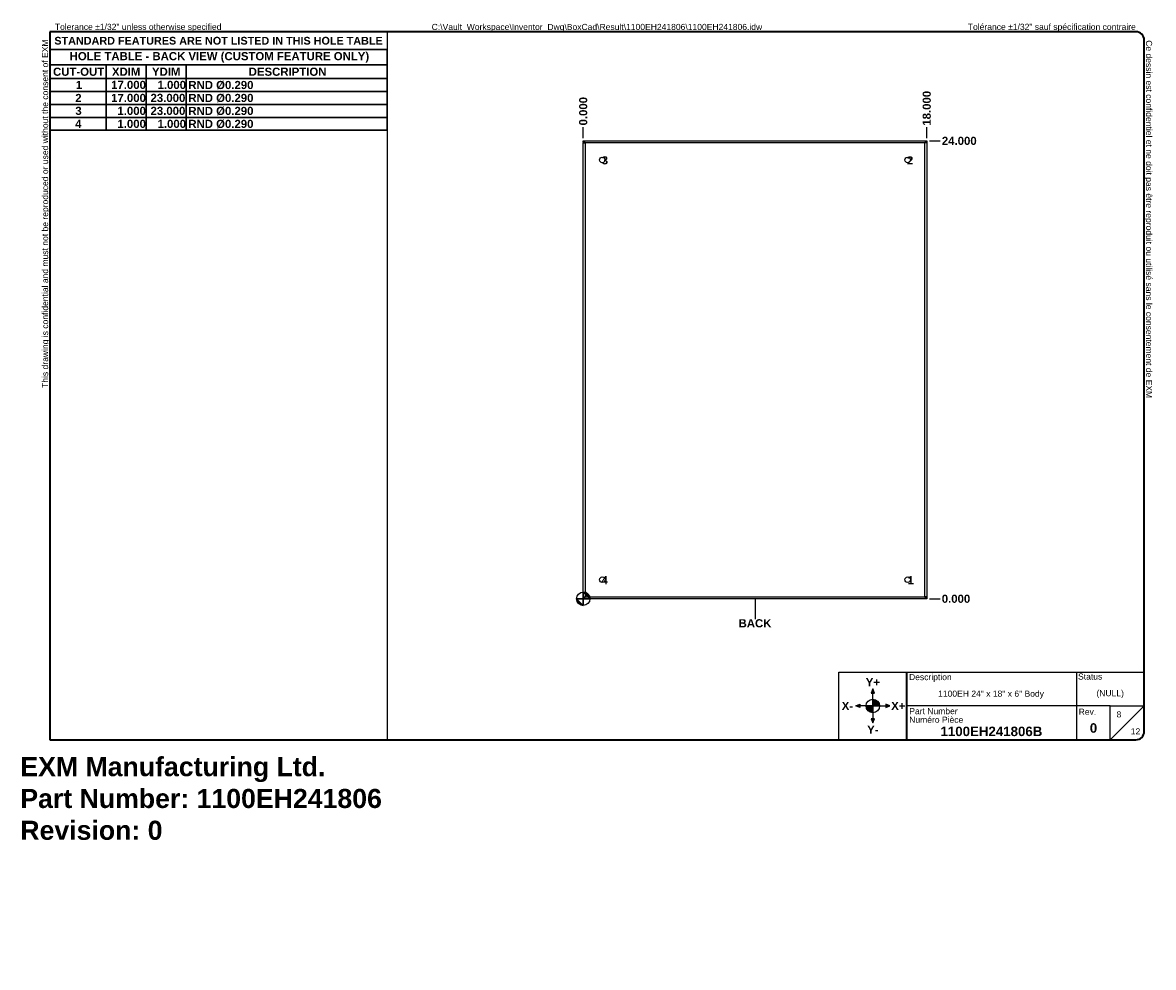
# Model space of a CAD drawing. Header units: inches. Extents: x 0.1 to 59.4, y -11 to 38.5.
import ezdxf

# ---------------------------------------------------------------- set-up
doc = ezdxf.new("R2010")
doc.units = ezdxf.units.IN
doc.header["$LTSCALE"] = 3.555556
doc.header["$MEASUREMENT"] = 0
doc.layers.get('0').update_dxf_attribs({"lineweight": 25})
for name, color, linetype, lineweight in [('Dimensions(ANSI)', 7, 'Continuous', 25), ('Sketch Geometry(ANSI)', 7, 'Continuous', 25), ('Symbols(ANSI)', 7, 'Continuous', 25), ('Visible Edges(ANSI)', 7, 'Continuous', 25), ('Visible Tangent Edges(ANSI)', 7, 'Continuous', 25)]:
    doc.layers.add(name, color=color, linetype=linetype, lineweight=lineweight)
doc.layers.add('Hatch', color=179, linetype='Continuous', lineweight=9, true_color=0x1e1e47)
doc.styles.add('Current-ANSI', font='arial.ttf')
doc.styles.add('Dimension-ANSI', font='arialbd.ttf')
doc.styles.get("Standard").update_dxf_attribs({"font": 'arialbd.ttf'})
doc.styles.add('Text Style44', font='arialbd.ttf')
doc.dimstyles.new('INCH-ANSI', dxfattribs={"dimscale": 3.555556, "dimtxt": 0.12, "dimasz": 0.098425, "dimexe": 0.04, "dimexo": 0.04, "dimgap": 0.031496, "dimtad": 0, "dimtih": 1, "dimtoh": 1, "dimdec": 3, "dimrnd": 1e-08, "dimzin": 0, "dimdsep": 46, "dimtxsty": 'Dimension-ANSI', "dimcen": 0.09, "dimdle": 0.312, "dimclrd": 179, "dimclre": 179, "dimclrt": 7, "dimadec": 1, "dimazin": 0, "dimtfac": 1, "dimtdec": 3, "dimtofl": 0, "dimtmove": 0, "dimatfit": 3, "dimfxl": 1, "dimtolj": 1, "dimtzin": 4, "dimlwd": 25, "dimlwe": 25, "dimarcsym": 0})
doc.dimstyles.new('INCH-ANSI-VERTICAL', dxfattribs={"dimscale": 3.555556, "dimtxt": 0.12, "dimasz": 0.098425, "dimexe": 0.04, "dimexo": 0.04, "dimgap": 0.031496, "dimtad": 0, "dimtih": 1, "dimtoh": 1, "dimdec": 3, "dimrnd": 1e-08, "dimzin": 0, "dimdsep": 46, "dimtxsty": 'Dimension-ANSI', "dimcen": 0.09, "dimdle": 0.312, "dimclrd": 179, "dimclre": 179, "dimclrt": 7, "dimadec": 1, "dimazin": 0, "dimtfac": 1, "dimtdec": 3, "dimtofl": 0, "dimtmove": 0, "dimatfit": 3, "dimfxl": 1, "dimtolj": 1, "dimtzin": 4, "dimlwd": 25, "dimlwe": 25, "dimarcsym": 0})

# ---------------------------------------------------------------- blocks, each defined once
blk = doc.blocks.new('Borders EXM - B (Inch) - B')
at = {"layer": 'Sketch Geometry(ANSI)', "linetype": 'Continuous', "lineweight": 35}
for p, q in [((16.438, 10.692), (0.437, 10.692)), ((0.437, 10.692), (0.437, 0.255)), ((16.562, 0.38), (16.562, 10.567)), ((0.437, 0.255), (16.438, 0.255))]:
    blk.add_line(p, q, dxfattribs=at)
at = {"layer": 'Sketch Geometry(ANSI)'}
for p, q in [((5.406, 10.692), (5.406, 0.255)), ((0.437, 10.428), (5.406, 10.428))]:
    blk.add_line(p, q, dxfattribs=at)
at = {"layer": 'Sketch Geometry(ANSI)', "linetype": 'Continuous', "lineweight": 35}
for centre, start, end in [((16.438, 10.567), 0, 90), ((16.438, 0.38), 270, 0)]:
    blk.add_arc(centre, 0.125, start, end, dxfattribs=at)
at = {"layer": 'Symbols(ANSI)', "color": 7, "char_height": 0.09, "attachment_point": 7, "style": 'Current-ANSI'}
for s, insert, rotation in [('This drawing is confidential and must not be reproduced or used without the consent of EXM', (0.437, 5.442), 90), ('Ce dessin est confidentiel et ne doit pas être reproduit ou utilisé sans le consentement de EXM', (16.562, 10.567), 270)]:
    blk.add_mtext(s, dxfattribs=dict(at, insert=insert, rotation=rotation))
for s, insert in [('Tolerance ±1/32" unless otherwise specified', (0.509, 10.692)), ('Tolérance ±1/32" sauf spécification contraire', (13.963, 10.692))]:
    blk.add_mtext(s, dxfattribs=dict(at, insert=insert))
at = {"layer": 'Symbols(ANSI)', "color": 7, "insert": (2.921, 10.559), "char_height": 0.114, "width": 4.96908, "attachment_point": 5, "style": 'Dimension-ANSI'}
blk.add_mtext('\\fArial|b1|i0;{\\H0.1140;STANDARD FEATURES ARE NOT LISTED IN THIS HOLE TABLE}', dxfattribs=at)
at = {"layer": 'Symbols(ANSI)', "color": 7, "style": 'Current-ANSI'}
blk.add_attdef('FILENAME_AND_PATH_001', (6.062, 10.718), '', height=0.09, dxfattribs=at)
blk = doc.blocks.new('Title Blocks EXM-2 - ANSI B')
at = {"layer": 'Hatch'}
for points in [[(12.725, 0.94), (12.75, 0.94), (12.75, 1)], [(12.775, 0.94), (12.75, 1), (12.75, 0.94)], [(12.56, 0.75), (12.56, 0.775), (12.5, 0.75)], [(12.56, 0.75), (12.5, 0.75), (12.56, 0.725)], [(12.94, 0.75), (13, 0.75), (12.94, 0.775)], [(12.94, 0.75), (12.94, 0.725), (13, 0.75)], [(12.75, 0.56), (12.725, 0.56), (12.75, 0.5)], [(12.75, 0.56), (12.75, 0.5), (12.775, 0.56)]]:
    blk.add_hatch(color=7, dxfattribs=at).paths.add_polyline_path(points)
h = blk.add_hatch(color=7, dxfattribs=at)
edge = h.paths.add_edge_path()
edge.add_line((12.75, 0.85), (12.75, 0.75))
edge.add_line((12.75, 0.75), (12.85, 0.75))
edge.add_arc((12.75, 0.75), 0.1, 0, 90)
h = blk.add_hatch(color=7, dxfattribs=at)
edge = h.paths.add_edge_path()
edge.add_line((12.75, 0.65), (12.75, 0.75))
edge.add_line((12.75, 0.75), (12.65, 0.75))
edge.add_arc((12.75, 0.75), 0.1, 180, 270)
at = {"layer": 'Sketch Geometry(ANSI)'}
for p, q in [((12.249, 1.25), (16.749, 1.25)), ((12.249, 0.25), (12.249, 1.25)), ((15.749, 1.25), (15.749, 0.75)), ((16.749, 1.25), (16.749, 0.375)), ((12.75, 1), (12.725, 0.94)), ((12.75, 0.85), (12.75, 1)), ((12.775, 0.94), (12.75, 1)), ((12.725, 0.94), (12.775, 0.94)), ((12.75, 0.75), (12.75, 0.85)), ((12.5, 0.75), (12.56, 0.775)), ((12.65, 0.75), (12.5, 0.75)), ((12.56, 0.725), (12.5, 0.75)), ((12.56, 0.775), (12.56, 0.725)), ((12.75, 0.75), (12.65, 0.75)), ((12.75, 0.75), (12.85, 0.75)), ((12.75, 0.75), (12.75, 0.65)), ((12.85, 0.75), (13, 0.75)), ((13, 0.75), (12.94, 0.775)), ((12.94, 0.775), (12.94, 0.725)), ((12.94, 0.725), (13, 0.75)), ((15.749, 0.75), (13.249, 0.75)), ((16.249, 0.75), (15.749, 0.75)), ((15.749, 0.75), (15.749, 0.25)), ((16.249, 0.25), (16.249, 0.75)), ((16.249, 0.75), (16.749, 0.75)), ((16.249, 0.25), (16.749, 0.75)), ((12.775, 0.56), (12.725, 0.56)), ((12.725, 0.56), (12.75, 0.5)), ((12.75, 0.65), (12.75, 0.5)), ((12.75, 0.5), (12.775, 0.56)), ((13.249, 0.25), (12.249, 0.25)), ((16.624, 0.25), (13.249, 0.25))]:
    blk.add_line(p, q, dxfattribs=at)
at = {"layer": 'Sketch Geometry(ANSI)', "linetype": 'Continuous', "lineweight": 35}
blk.add_line((13.249, 0.25), (13.249, 1.25), dxfattribs=at)
at = {"layer": 'Sketch Geometry(ANSI)'}
blk.add_circle((12.75, 0.75), 0.1, dxfattribs=at)
blk.add_arc((16.624, 0.375), 0.125, 270, 0, dxfattribs=at)
at = {"layer": 'Symbols(ANSI)', "color": 7}
for s, insert, char_height, attachment_point, style in [('Description', (13.283, 1.103), 0.09, 7, 'Current-ANSI'), ('Status', (15.774, 1.137), 0.09, 7, 'Current-ANSI'), ('\\fArial|b1|i0;Y+', (12.75, 1.1), 0.12, 5, 'Dimension-ANSI'), ('\\fArial|b1|i0;X-', (12.375, 0.75), 0.12, 5, 'Dimension-ANSI'), ('\\fArial|b1|i0;X+', (13.125, 0.75), 0.12, 5, 'Dimension-ANSI'), ('Part Number', (13.287, 0.627), 0.09, 7, 'Current-ANSI'), ('Numéro Pièce', (13.286, 0.5), 0.09, 7, 'Current-ANSI'), ('\\fArial|b1|i0;Y-', (12.75, 0.4), 0.12, 5, 'Dimension-ANSI')]:
    blk.add_mtext(s, dxfattribs=dict(at, insert=insert, char_height=char_height, attachment_point=attachment_point, style=style))
at = {"layer": 'Symbols(ANSI)', "color": 7, "insert": (15.783, 0.618), "char_height": 0.09, "width": 0.25854, "attachment_point": 7, "style": 'Current-ANSI'}
blk.add_mtext('Rev.', dxfattribs=at)
at = {"layer": 'Symbols(ANSI)', "color": 7}
for tag, p, height, style in [('IDW_DESC_IAM_001', (13.712, 0.886), 0.09, 'Current-ANSI'), ('DESIGN_STATE_001', (16.045, 0.893), 0.09, 'Current-ANSI'), ('Sheet_Number_001', (16.342, 0.581), 0.09, 'Current-ANSI'), ('IDW_NAME_IAM_001', (13.747, 0.305), 0.14, 'Text Style44'), ('IDW_REV_001', (15.947, 0.355), 0.14, 'Text Style44'), ('Number_of_sheets_001', (16.551, 0.33), 0.09, 'Current-ANSI')]:
    blk.add_attdef(tag, p, '', height=height, dxfattribs=dict(at, style=style))
blk = doc.blocks.new('Origin Indicator Symbol5')
at = {"layer": 'Dimensions(ANSI)'}
h = blk.add_hatch(color=7, dxfattribs=at)
edge = h.paths.add_edge_path(flags=0)
edge.add_line((8.296, 2.235), (8.197, 2.334))
edge.add_arc((8.296, 2.334), 0.0984, 180, 270)
h = blk.add_hatch(color=7, dxfattribs=at)
edge = h.paths.add_edge_path(flags=0)
edge.add_line((8.296, 2.432), (8.394, 2.334))
edge.add_arc((8.296, 2.334), 0.0984, 0, 90)
at = {"layer": 'Dimensions(ANSI)', "color": 7, "linetype": 'Continuous'}
for p, q in [((8.296, 2.235), (8.197, 2.334)), ((8.296, 2.432), (8.394, 2.334))]:
    blk.add_line(p, q, dxfattribs=at)
at = {"layer": 'Dimensions(ANSI)', "color": 7, "linetype": 'Continuous', "flags": 128}
for points in [[(8.296, 2.334), (8.296, 2.235), (8.197, 2.334), (8.296, 2.334)], [(8.296, 2.334), (8.197, 2.334), (8.296, 2.334), (8.296, 2.334)], [(8.296, 2.334), (8.394, 2.334), (8.296, 2.432), (8.296, 2.334)], [(8.296, 2.334), (8.296, 2.432), (8.296, 2.235), (8.296, 2.334)]]:
    blk.add_lwpolyline(points, dxfattribs=at)
at = {"layer": 'Dimensions(ANSI)', "color": 7, "linetype": 'Continuous'}
blk.add_circle((8.296, 2.334), 0.0984, dxfattribs=at)
for start, end in [(180, 270), (0, 90)]:
    blk.add_arc((8.296, 2.334), 0.0984, start, end, dxfattribs=at)
at = {"layer": 'Dimensions(ANSI)', "color": 7}
for points in [[(8.296, 2.334), (8.296, 2.235), (8.197, 2.334), (8.296, 2.334)], [(8.296, 2.334), (8.197, 2.334), (8.296, 2.334)], [(8.296, 2.334), (8.394, 2.334), (8.296, 2.432), (8.296, 2.334)], [(8.296, 2.334), (8.296, 2.432), (8.296, 2.235), (8.296, 2.334)]]:
    blk.add_solid(points, dxfattribs=at)
blk = doc.blocks.new('Leader Text17')
at = {"layer": 'Symbols(ANSI)', "color": 7, "insert": (13.075, 2.548), "char_height": 0.12, "attachment_point": 7, "style": 'Dimension-ANSI'}
blk.add_mtext('1', dxfattribs=at)
blk = doc.blocks.new('Leader Text18')
at = {"layer": 'Symbols(ANSI)', "color": 7, "insert": (13.066, 8.736), "char_height": 0.12, "attachment_point": 7, "style": 'Dimension-ANSI'}
blk.add_mtext('2', dxfattribs=at)
blk = doc.blocks.new('Leader Text19')
at = {"layer": 'Symbols(ANSI)', "color": 7, "insert": (8.568, 8.735), "char_height": 0.12, "attachment_point": 7, "style": 'Dimension-ANSI'}
blk.add_mtext('3', dxfattribs=at)
blk = doc.blocks.new('Leader Text20')
at = {"layer": 'Symbols(ANSI)', "color": 7, "insert": (8.565, 2.548), "char_height": 0.12, "attachment_point": 7, "style": 'Dimension-ANSI'}
blk.add_mtext('4', dxfattribs=at)
blk = doc.blocks.new('Table7')
at = {"layer": 'Symbols(ANSI)', "color": 7, "lineweight": 30}
for p, q in [((0.438, 10.428), (5.406, 10.428)), ((0.438, 10.428), (0.438, 10.202)), ((5.406, 10.428), (5.406, 10.202)), ((0.438, 10.202), (5.406, 10.202)), ((0.438, 10.202), (0.438, 10.003)), ((1.264, 10.202), (1.264, 10.003)), ((1.855, 10.202), (1.855, 10.003)), ((2.445, 10.202), (2.445, 10.003)), ((5.406, 10.202), (5.406, 10.003)), ((0.438, 10.003), (5.406, 10.003)), ((0.438, 10.003), (0.438, 9.239)), ((1.264, 10.003), (1.264, 9.239)), ((1.855, 10.003), (1.855, 9.239)), ((2.445, 10.003), (2.445, 9.239)), ((5.406, 10.003), (5.406, 9.239)), ((0.438, 9.812), (5.406, 9.812)), ((0.438, 9.621), (5.406, 9.621)), ((0.438, 9.43), (5.406, 9.43)), ((0.438, 9.239), (5.406, 9.239))]:
    blk.add_line(p, q, dxfattribs=at)
at = {"layer": 'Symbols(ANSI)', "color": 7, "char_height": 0.12, "attachment_point": 7, "style": 'Dimension-ANSI'}
for s, insert in [('HOLE TABLE - BACK VIEW (CUSTOM FEATURE ONLY)', (0.727, 10.236)), ('CUT-OUT', (0.482, 10.041)), ('XDIM', (1.35, 10.043)), ('YDIM', (1.94, 10.043)), ('DESCRIPTION', (3.366, 10.041)), ('1', (0.818, 9.848)), ('17.000', (1.338, 9.847)), ('1.000', (2.022, 9.847)), ('RND Ø0.290', (2.476, 9.841)), ('2', (0.809, 9.656)), ('17.000', (1.338, 9.655)), ('23.000', (1.919, 9.655)), ('RND Ø0.290', (2.476, 9.65)), ('3', (0.811, 9.464)), ('1.000', (1.431, 9.464)), ('23.000', (1.919, 9.464)), ('RND Ø0.290', (2.476, 9.459)), ('4', (0.808, 9.274)), ('1.000', (1.431, 9.273)), ('1.000', (2.022, 9.273)), ('RND Ø0.290', (2.476, 9.268))]:
    blk.add_mtext(s, dxfattribs=dict(at, insert=insert))
blk = doc.blocks.new('*D23')
at = {"layer": 'Defpoints', "color": 0, "linetype": 'Continuous', "transparency": 16777216}
for p in [(29.495, 33.02), (29.495, 32.297), (29.495, 32.297)]:
    blk.add_point(p, dxfattribs=at)
at = {"layer": 'Dimensions(ANSI)', "color": 179, "linetype": 'Continuous', "lineweight": 25, "true_color": 0x262658, "transparency": 16777216}
blk.add_line((29.495, 32.44), (29.495, 33.02), dxfattribs=at)
at = {"layer": 'Dimensions(ANSI)', "color": 7, "linetype": 'Continuous', "lineweight": 25, "transparency": 16777216, "insert": (29.495, 33.851), "char_height": 0.4267, "attachment_point": 5, "rotation": 90, "style": 'Dimension-ANSI'}
blk.add_mtext('\\A1;0.000', dxfattribs=at)
blk = doc.blocks.new('*D24')
at = {"layer": 'Defpoints', "color": 0, "linetype": 'Continuous', "transparency": 16777216}
for p in [(47.495, 33.02), (29.495, 32.297), (47.495, 32.297)]:
    blk.add_point(p, dxfattribs=at)
at = {"layer": 'Dimensions(ANSI)', "color": 179, "linetype": 'Continuous', "lineweight": 25, "true_color": 0x262658, "transparency": 16777216}
blk.add_line((47.495, 32.44), (47.495, 33.02), dxfattribs=at)
at = {"layer": 'Dimensions(ANSI)', "color": 7, "linetype": 'Continuous', "lineweight": 25, "transparency": 16777216, "insert": (47.495, 34.005), "char_height": 0.4267, "attachment_point": 5, "rotation": 90, "style": 'Dimension-ANSI'}
blk.add_mtext('\\A1;18.000', dxfattribs=at)
blk = doc.blocks.new('*D25')
at = {"layer": 'Defpoints', "color": 0, "linetype": 'Continuous', "transparency": 16777216}
for p in [(47.495, 8.297), (47.495, 8.297), (48.196, 8.297)]:
    blk.add_point(p, dxfattribs=at)
at = {"layer": 'Dimensions(ANSI)', "color": 179, "linetype": 'Continuous', "lineweight": 25, "true_color": 0x262658, "transparency": 16777216}
blk.add_line((47.637, 8.297), (48.196, 8.297), dxfattribs=at)
at = {"layer": 'Dimensions(ANSI)', "color": 7, "linetype": 'Continuous', "lineweight": 25, "transparency": 16777216, "insert": (49.027, 8.297), "char_height": 0.4267, "attachment_point": 5, "style": 'Dimension-ANSI'}
blk.add_mtext('\\A1;0.000', dxfattribs=at)
blk = doc.blocks.new('*D26')
at = {"layer": 'Defpoints', "color": 0, "linetype": 'Continuous', "transparency": 16777216}
for p in [(47.495, 32.297), (48.196, 32.297), (47.495, 8.297)]:
    blk.add_point(p, dxfattribs=at)
at = {"layer": 'Dimensions(ANSI)', "color": 179, "linetype": 'Continuous', "lineweight": 25, "true_color": 0x262658, "transparency": 16777216}
blk.add_line((47.637, 32.297), (48.196, 32.297), dxfattribs=at)
at = {"layer": 'Dimensions(ANSI)', "color": 7, "linetype": 'Continuous', "lineweight": 25, "transparency": 16777216, "insert": (49.198, 32.297), "char_height": 0.4267, "attachment_point": 5, "style": 'Dimension-ANSI'}
blk.add_mtext('\\A1;24.000', dxfattribs=at)
blk = doc.blocks.new('BACK')
at = {"layer": 'Sketch Geometry(ANSI)'}
blk.add_line((0, 0.15), (0, -0.15), dxfattribs=at)
at = {"layer": 'Symbols(ANSI)', "color": 7, "insert": (0, -0.212), "char_height": 0.12, "attachment_point": 5, "style": 'Dimension-ANSI'}
blk.add_mtext('\\fArial|b1|i0;BACK', dxfattribs=at)

msp = doc.modelspace()

# ---------------------------------------------------------------- linework, layer by layer
at = {"layer": 'Visible Edges(ANSI)'}
for p, q in [((29.4952, 32.2975), (47.4952, 32.2975)), ((29.4952, 32.2295), (29.4952, 32.2975)), ((29.4952, 32.2295), (29.4952, 32.1985)), ((29.4952, 8.3965), (29.4952, 32.1985)), ((29.4952, 32.1985), (29.5942, 32.1985)), ((47.4952, 32.1985), (47.3962, 32.1985)), ((47.4952, 32.2975), (47.4952, 32.2295)), ((47.4952, 32.2295), (47.4952, 32.1985)), ((47.4952, 32.1985), (47.4952, 8.3965)), ((29.4952, 8.3965), (29.5942, 8.3965)), ((29.4952, 8.3655), (29.4952, 8.3965)), ((29.4952, 8.2975), (29.4952, 8.3655)), ((47.4952, 8.2975), (29.4952, 8.2975)), ((47.4952, 8.3965), (47.3962, 8.3965)), ((47.4952, 8.3965), (47.4952, 8.3655)), ((47.4952, 8.3655), (47.4952, 8.2975))]:
    msp.add_line(p, q, dxfattribs=at)
for centre in [(30.4952, 31.2975), (46.4952, 31.2975), (30.4952, 9.2975), (46.4952, 9.2975)]:
    msp.add_circle(centre, 0.145, dxfattribs=at)
for points, knots in [([(29.4952, 32.2975), (29.5, 32.2975), (29.5049, 32.2966), (29.5195, 32.2913), (29.5291, 32.2844), (29.5486, 32.2649), (29.5582, 32.2525), (29.5767, 32.2259), (29.5854, 32.2123), (29.5942, 32.1985)], [0, 0, 0, 0, 0.06891209, 0.06891209, 0.20713466, 0.20713466, 0.34535266, 0.34535266, 0.46998596, 0.46998596, 0.46998596, 0.46998596]), ([(29.5942, 32.1985), (29.5859, 32.2025), (29.5777, 32.2066), (29.557, 32.216), (29.5448, 32.2208), (29.5198, 32.2276), (29.5077, 32.2295), (29.4952, 32.2295)], [0, 0, 0, 0, 0.07028319, 0.07028319, 0.17612391, 0.17612391, 0.28196585, 0.28196585, 0.28196585, 0.28196585]), ([(47.3962, 32.1985), (47.401, 32.2061), (47.4059, 32.2137), (47.4205, 32.236), (47.4301, 32.2499), (47.4496, 32.2735), (47.4592, 32.2828), (47.4777, 32.2946), (47.4864, 32.2975), (47.4952, 32.2975)], [0, 0, 0, 0, 0.06891209, 0.06891209, 0.20713466, 0.20713466, 0.34535266, 0.34535266, 0.46998596, 0.46998596, 0.46998596, 0.46998596]), ([(47.4952, 32.2295), (47.4869, 32.2295), (47.4787, 32.2287), (47.458, 32.2248), (47.4458, 32.2208), (47.4208, 32.2106), (47.4087, 32.2046), (47.3962, 32.1985)], [0, 0, 0, 0, 0.07028319, 0.07028319, 0.17612391, 0.17612391, 0.28196585, 0.28196585, 0.28196585, 0.28196585]), ([(29.4952, 8.3655), (29.5035, 8.3655), (29.5117, 8.3663), (29.5324, 8.3702), (29.5446, 8.3741), (29.5695, 8.3843), (29.5817, 8.3903), (29.5942, 8.3965)], [0, 0, 0, 0, 0.07028319, 0.07028319, 0.17612391, 0.17612391, 0.28196585, 0.28196585, 0.28196585, 0.28196585]), ([(29.5942, 8.3965), (29.5893, 8.3888), (29.5845, 8.3812), (29.5699, 8.3589), (29.5603, 8.345), (29.5408, 8.3215), (29.5312, 8.3121), (29.5127, 8.3003), (29.504, 8.2975), (29.4952, 8.2975)], [0, 0, 0, 0, 0.06891209, 0.06891209, 0.20713466, 0.20713466, 0.34535266, 0.34535266, 0.46998596, 0.46998596, 0.46998596, 0.46998596]), ([(47.4952, 8.2975), (47.4903, 8.2975), (47.4855, 8.2983), (47.4709, 8.3036), (47.4613, 8.3105), (47.4418, 8.33), (47.4322, 8.3424), (47.4137, 8.369), (47.405, 8.3827), (47.3962, 8.3965)], [0, 0, 0, 0, 0.06891209, 0.06891209, 0.20713466, 0.20713466, 0.34535266, 0.34535266, 0.46998596, 0.46998596, 0.46998596, 0.46998596]), ([(47.3962, 8.3965), (47.4045, 8.3924), (47.4127, 8.3884), (47.4334, 8.3789), (47.4456, 8.3741), (47.4705, 8.3673), (47.4827, 8.3655), (47.4952, 8.3655)], [0, 0, 0, 0, 0.07028319, 0.07028319, 0.17612391, 0.17612391, 0.28196585, 0.28196585, 0.28196585, 0.28196585])]:
    msp.add_open_spline(points, degree=3, knots=knots, dxfattribs=at)
at = {"layer": 'Visible Tangent Edges(ANSI)'}
for p, q in [((29.5942, 32.1985), (29.5942, 8.3965)), ((47.3962, 32.1985), (29.5942, 32.1985)), ((47.3962, 8.3965), (47.3962, 32.1985)), ((29.5942, 8.3965), (47.3962, 8.3965))]:
    msp.add_line(p, q, dxfattribs=at)

# ---------------------------------------------------------------- block references
at = {"xscale": 3.555555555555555, "yscale": 3.555555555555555, "zscale": 3.555555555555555}
for name, p, values in [('Borders EXM - B (Inch) - B', (0, 0), {'FILENAME_AND_PATH_001': 'C:\\Vault_Workspace\\Inventor_Dwg\\BoxCad\\Result\\1100EH241806\\1100EH241806.idw'}), ('Title Blocks EXM-2 - ANSI B', (-0.6625, 0.0162), {'IDW_REV_001': '0', 'Sheet_Number_001': '8', 'Number_of_sheets_001': '12', 'IDW_DESC_IAM_001': '1100EH 24" x 18" x 6" Body', 'DESIGN_STATE_001': '(NULL)', 'IDW_NAME_IAM_001': '1100EH241806B'})]:
    msp.add_blockref(name, p, dxfattribs=at).add_auto_attribs(values)
for name, p in [('Table7', (0, 0)), ('BACK', (38.4952, 7.7655))]:
    msp.add_blockref(name, p, dxfattribs=at)
at = {"layer": 'Dimensions(ANSI)', "xscale": 3.555555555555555, "yscale": 3.555555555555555, "zscale": 3.555555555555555}
msp.add_blockref('Origin Indicator Symbol5', (0, 0), dxfattribs=at)
at = {"layer": 'Symbols(ANSI)', "xscale": 3.555555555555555, "yscale": 3.555555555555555, "zscale": 3.555555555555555}
for name in ['Leader Text19', 'Leader Text18', 'Leader Text20', 'Leader Text17']:
    msp.add_blockref(name, (0, 0), dxfattribs=at)

# ---------------------------------------------------------------- texts
at = {"insert": (0, 0), "char_height": 1, "attachment_point": 1}
msp.add_mtext_dynamic_manual_height_columns('EXM Manufacturing Ltd.\\PPart Number: 1100EH241806\\PRevision: 0', width=6.990976, gutter_width=1, heights=[0], dxfattribs=at).dxf.set("width", 100)

# ---------------------------------------------------------------- dimensions: what is measured, and where the dimension line sits
at = {"layer": 'Dimensions(ANSI)', "color": 179, "linetype": 'Continuous', "lineweight": 25, "true_color": 0x262658}
for feature_location, offset, dtype, origin, dimstyle, picture, middle in [((29.4951881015, 32.2974628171), (0, 0.7225772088), 1, (29.4951881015, 32.2974628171), 'INCH-ANSI-VERTICAL', '*D23', (29.4951881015, 33.8506072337)), ((47.4952, 32.2975), (0, 0.7226), 1, (29.4952, 32.2975), 'INCH-ANSI-VERTICAL', '*D24', (47.4952, 34.0053)), ((47.4952, 32.2975), (0.7009, 0), 0, (47.4952, 8.2975), 'INCH-ANSI', '*D26', (49.1975, 32.2975)), ((47.4951881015, 8.2974628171), (0.7009038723, 0), 0, (47.4951881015, 8.2974628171), 'INCH-ANSI', '*D25', (49.0266591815, 8.2974628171))]:
    dim = msp.add_ordinate_dim(feature_location=feature_location, offset=offset, dtype=dtype, origin=origin, dimstyle=dimstyle, override={"dimgap": 0.031496, "dimtad": 0, "dimdec": 3, "dimtol": 0, "dimlim": 0, "dimtp": 0, "dimtm": 0, "dimtdec": 3}, dxfattribs=at)
    dim.commit()
    dim.dimension.update_dxf_attribs({"geometry": picture, "text_midpoint": middle})

doc.saveas('drawing.dxf')
